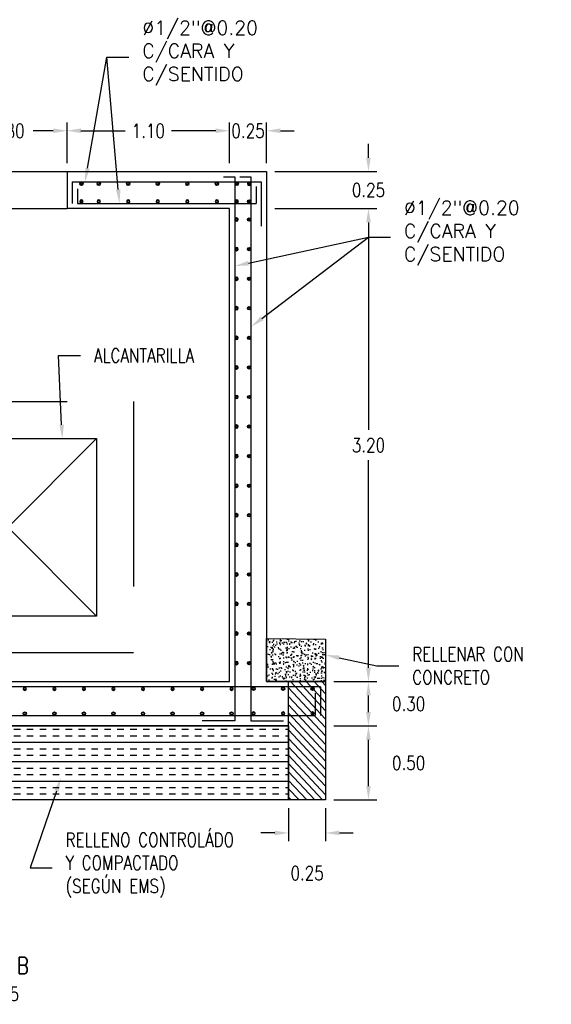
# Model space of a CAD drawing. Header units: metres. Extents: x 724738 to 725866, y 9150075 to 9151285.
# Tile 5 of 16: x 725844.24 to 725847.84, y 9150074.52 to 9150081.18. Entities that reach past the tile are written whole.
import ezdxf
from ezdxf import colors
from ezdxf.entities.mleader import LeaderData, LeaderLine
from ezdxf.enums import TextEntityAlignment as Align
from ezdxf.math import Vec2, Vec3

# ---------------------------------------------------------------- set-up
doc = ezdxf.new("R2010")
doc.units = ezdxf.units.M
doc.linetypes.add('HIDDEN', pattern=[0.375, 0.25, -0.125])
for name, color, linetype in [('02v', 2, 'Continuous'), ('Acero', 7, 'Continuous'), ('AIR.A3-T-ESTRUCT 02', 2, 'Continuous'), ('AIR.A3_NOTAS', 7, 'Continuous'), ('AIR.A3_SUB-TITULOS', 4, 'Continuous'), ('AIR.A3_TITULOS', 6, 'Continuous'), ('Layer1 (.05 HIDDEN)', 8, 'HIDDEN'), ('Layer1 (.05)', 8, 'Continuous'), ('Layer2 (.10)', 1, 'Continuous'), ('Layer5 (.15)', 4, 'Continuous')]:
    doc.layers.add(name, color=color, linetype=linetype)
doc.styles.add('AIR-Simplex.(0.80)', font='simplex.shx', dxfattribs={"width": 0.8})
doc.styles.add('SIMPLEX', font='simplex.shx')
doc.dimstyles.new('AIR-75 (A3)_HORIZ', dxfattribs={"dimscale": 0.075, "dimtxt": 1.25, "dimasz": 1.25, "dimexe": 0.75, "dimexo": 0.75, "dimgap": 0.75, "dimtad": 0, "dimtih": 1, "dimtoh": 1, "dimzin": 1, "dimdsep": 46, "dimtxsty": 'AIR-Simplex.(0.80)', "dimcen": 0.75, "dimdle": 1.5, "dimclrd": 1, "dimclre": 1, "dimclrt": 7, "dimadec": 0, "dimazin": 0, "dimtfac": 1, "dimtofl": 0, "dimtmove": 2, "dimatfit": 3, "dimfxl": 1.5, "dimtolj": 1, "dimtzin": 1, "dimarcsym": 0})

# ---------------------------------------------------------------- blocks, each defined once
blk = doc.blocks.new('*D390')
at = {"color": 1, "lineweight": -2, "transparency": 16777216}
for p, q in [((725843.7578, 9150080.2133), (725843.7578, 9150080.4895)), ((725844.5578, 9150080.2133), (725844.5578, 9150080.4895)), ((725843.8516, 9150080.4332), (725843.9873, 9150080.4332)), ((725844.4641, 9150080.4332), (725844.3283, 9150080.4332))]:
    blk.add_line(p, q, dxfattribs=at)
at = {"color": 1, "transparency": 16777216}
for points in [[(725843.8516, 9150080.4489), (725843.8516, 9150080.4176), (725843.7578, 9150080.4332)], [(725844.4641, 9150080.4489), (725844.4641, 9150080.4176), (725844.5578, 9150080.4332)]]:
    blk.add_solid(points, dxfattribs=at)
at = {"layer": 'Defpoints', "color": 0, "transparency": 16777216}
for p in [(725844.5578, 9150080.4332), (725843.7578, 9150080.1571), (725844.5578, 9150080.1571)]:
    blk.add_point(p, dxfattribs=at)
at = {"color": 7, "transparency": 16777216, "insert": (725844.1578, 9150080.4332), "char_height": 0.09375, "attachment_point": 5, "style": 'AIR-Simplex.(0.80)'}
blk.add_mtext('\\A1;0.80', dxfattribs=at)
blk = doc.blocks.new('*D391')
at = {"color": 1, "lineweight": -2, "transparency": 16777216}
for p, q in [((725844.5578, 9150080.2133), (725844.5578, 9150080.4895)), ((725845.6578, 9150080.2133), (725845.6578, 9150080.4895)), ((725844.6516, 9150080.4332), (725844.9516, 9150080.4332)), ((725845.5641, 9150080.4332), (725845.2641, 9150080.4332))]:
    blk.add_line(p, q, dxfattribs=at)
at = {"color": 1, "transparency": 16777216}
for points in [[(725844.6516, 9150080.4489), (725844.6516, 9150080.4176), (725844.5578, 9150080.4332)], [(725845.5641, 9150080.4489), (725845.5641, 9150080.4176), (725845.6578, 9150080.4332)]]:
    blk.add_solid(points, dxfattribs=at)
at = {"layer": 'Defpoints', "color": 0, "transparency": 16777216}
for p in [(725845.6578, 9150080.4332), (725844.5578, 9150080.1571), (725845.6578, 9150080.1571)]:
    blk.add_point(p, dxfattribs=at)
at = {"color": 7, "transparency": 16777216, "insert": (725845.1078, 9150080.4332), "char_height": 0.09375, "attachment_point": 5, "style": 'AIR-Simplex.(0.80)'}
blk.add_mtext('\\A1;1.10', dxfattribs=at)
blk = doc.blocks.new('*D392')
at = {"color": 1, "lineweight": -2, "transparency": 16777216}
for p, q in [((725845.6578, 9150080.2133), (725845.6578, 9150080.4895)), ((725845.9078, 9150080.2133), (725845.9078, 9150080.4895)), ((725845.5641, 9150080.4332), (725845.4703, 9150080.4332)), ((725846.0016, 9150080.4332), (725846.0953, 9150080.4332))]:
    blk.add_line(p, q, dxfattribs=at)
at = {"color": 1, "transparency": 16777216}
for points in [[(725845.5641, 9150080.4489), (725845.5641, 9150080.4176), (725845.6578, 9150080.4332)], [(725846.0016, 9150080.4489), (725846.0016, 9150080.4176), (725845.9078, 9150080.4332)]]:
    blk.add_solid(points, dxfattribs=at)
at = {"layer": 'Defpoints', "color": 0, "transparency": 16777216}
for p in [(725845.9078, 9150080.4332), (725845.6578, 9150080.1571), (725845.9078, 9150080.1571)]:
    blk.add_point(p, dxfattribs=at)
at = {"color": 7, "transparency": 16777216, "insert": (725845.7828, 9150080.4323), "char_height": 0.09375, "attachment_point": 5, "style": 'AIR-Simplex.(0.80)'}
blk.add_mtext('\\A1;0.25', dxfattribs=at)
blk = doc.blocks.new('A1-T-PLANTA (2)')
at = {"layer": 'AIR.A3_NOTAS', "style": 'AIR-Simplex.(0.80)', "width": 0.8}
blk.add_attdef('NOTAS', text='', height=1.25, dxfattribs=at).set_placement((0.069, -2.7), align=Align.MIDDLE_CENTER)
at = {"layer": 'AIR.A3_SUB-TITULOS', "style": 'AIR-Simplex.(0.80)', "width": 0.8}
blk.add_attdef('SUBTÍTULO', text='', height=1.5, dxfattribs=at).set_placement((0, 0), align=Align.MIDDLE_CENTER)
at = {"layer": 'AIR.A3_TITULOS', "style": 'AIR-Simplex.(0.80)', "width": 0.8}
blk.add_attdef('TÍTULO', text='', height=1.75, dxfattribs=at).set_placement((0, 2.959), align=Align.MIDDLE_CENTER)
blk = doc.blocks.new('acero_arm')
at = {"layer": 'Acero', "color": 2, "const_width": 0.0094}
blk.add_lwpolyline([(0, 0.0066, -1), (0, -0.0066, -1)], format="xyb", close=True, dxfattribs=at)
at = {"layer": 'Acero', "color": 7}
blk.add_circle((0, 0), 0.0112, dxfattribs=at)
blk = doc.blocks.new('*U331')
at = {"layer": 'Acero', "color": 7}
blk.add_blockref('acero_arm', (0, 0), dxfattribs=at)
blk = doc.blocks.new('*U332')
at = {"layer": '02v', "color": 0, "linetype": 'ByBlock', "lineweight": -2, "transparency": 16777216}
blk.add_blockref('*U331', (0, 0), dxfattribs=at)
blk = doc.blocks.new('*U333')
at = {"layer": 'Acero', "color": 7}
blk.add_blockref('acero_arm', (0, 0), dxfattribs=at)
blk = doc.blocks.new('*U334')
at = {"layer": '02v', "color": 0, "linetype": 'ByBlock', "lineweight": -2, "transparency": 16777216}
blk.add_blockref('*U333', (0, 0), dxfattribs=at)
blk = doc.blocks.new('*U335')
at = {"layer": 'Acero', "color": 7}
blk.add_blockref('acero_arm', (0, 0), dxfattribs=at)
blk = doc.blocks.new('*U336')
at = {"layer": '02v', "color": 0, "linetype": 'ByBlock', "lineweight": -2, "transparency": 16777216}
blk.add_blockref('*U335', (0, 0), dxfattribs=at)
blk = doc.blocks.new('*U337')
at = {"layer": 'Acero', "color": 7}
blk.add_blockref('acero_arm', (0, 0), dxfattribs=at)
blk = doc.blocks.new('*U338')
at = {"layer": '02v', "color": 0, "linetype": 'ByBlock', "lineweight": -2, "transparency": 16777216}
blk.add_blockref('*U337', (0, 0), dxfattribs=at)
blk = doc.blocks.new('*U339')
at = {"layer": 'Acero', "color": 7}
blk.add_blockref('acero_arm', (0, 0), dxfattribs=at)
blk = doc.blocks.new('*U340')
at = {"layer": '02v', "color": 0, "linetype": 'ByBlock', "lineweight": -2, "transparency": 16777216}
for p in [(0, 0.8), (0, 0.6), (0, 0.4), (0, 0.2), (0, 0)]:
    blk.add_blockref('*U339', p, dxfattribs=at)
blk = doc.blocks.new('*U353')
at = {"layer": 'Acero', "color": 7}
blk.add_blockref('acero_arm', (0, 0), dxfattribs=at)
blk = doc.blocks.new('*U354')
at = {"layer": '02v', "color": 0, "linetype": 'ByBlock', "lineweight": -2, "transparency": 16777216}
for p in [(0, 0.8), (0, 0.6), (0, 0.4), (0, 0.2), (0, 0)]:
    blk.add_blockref('*U353', p, dxfattribs=at)
blk = doc.blocks.new('*U355')
at = {"layer": 'Acero', "color": 7}
blk.add_blockref('acero_arm', (0, 0), dxfattribs=at)
blk = doc.blocks.new('*U356')
at = {"layer": '02v', "color": 0, "linetype": 'ByBlock', "lineweight": -2, "transparency": 16777216}
for p in [(0, 3), (0, 2.8), (0, 2.6), (0, 2.4), (0, 2.2), (0, 2), (0, 1.8), (0, 1.6), (0, 1.4), (0, 1.2), (0, 1), (0, 0.8), (0, 0.6), (0, 0.4), (0, 0.2), (0, 0)]:
    blk.add_blockref('*U355', p, dxfattribs=at)
blk = doc.blocks.new('*U382')
at = {"layer": 'Acero', "color": 7}
blk.add_blockref('acero_arm', (0, 0), dxfattribs=at)
blk = doc.blocks.new('*U383')
at = {"layer": '02v', "color": 0, "linetype": 'ByBlock', "lineweight": -2, "transparency": 16777216}
for p in [(0, 3), (0, 2.8), (0, 2.6), (0, 2.4), (0, 2.2), (0, 2), (0, 1.8), (0, 1.6), (0, 1.4), (0, 1.2), (0, 1), (0, 0.8), (0, 0.6), (0, 0.4), (0, 0.2), (0, 0)]:
    blk.add_blockref('*U382', p, dxfattribs=at)
blk = doc.blocks.new('*U349')
at = {"layer": 'Acero', "color": 7}
blk.add_blockref('acero_arm', (0, 0), dxfattribs=at)
blk = doc.blocks.new('*U350')
at = {"layer": '02v', "color": 0, "linetype": 'ByBlock', "lineweight": -2, "transparency": 16777216}
for p in [(0, 0.4), (0, 0.2), (0, 0)]:
    blk.add_blockref('*U349', p, dxfattribs=at)
blk = doc.blocks.new('*U351')
at = {"layer": 'Acero', "color": 7}
blk.add_blockref('acero_arm', (0, 0), dxfattribs=at)
blk = doc.blocks.new('*U352')
at = {"layer": '02v', "color": 0, "linetype": 'ByBlock', "lineweight": -2, "transparency": 16777216}
for p in [(0, 0.4), (0, 0.2), (0, 0)]:
    blk.add_blockref('*U351', p, dxfattribs=at)
blk = doc.blocks.new('*U357')
at = {"layer": 'Acero', "color": 7}
blk.add_blockref('acero_arm', (0, 0), dxfattribs=at)
blk = doc.blocks.new('*U358')
at = {"layer": '02v', "color": 0, "linetype": 'ByBlock', "lineweight": -2, "transparency": 16777216}
for p in [(0, 1.4), (0, 1.2), (0, 1), (0, 0.8), (0, 0.6), (0, 0.4), (0, 0.2), (0, 0)]:
    blk.add_blockref('*U357', p, dxfattribs=at)
blk = doc.blocks.new('*U359')
at = {"layer": 'Acero', "color": 7}
blk.add_blockref('acero_arm', (0, 0), dxfattribs=at)
blk = doc.blocks.new('*U360')
at = {"layer": '02v', "color": 0, "linetype": 'ByBlock', "lineweight": -2, "transparency": 16777216}
for p in [(0, 1.4), (0, 1.2), (0, 1), (0, 0.8), (0, 0.6), (0, 0.4), (0, 0.2), (0, 0)]:
    blk.add_blockref('*U359', p, dxfattribs=at)
blk = doc.blocks.new('*D394')
at = {"color": 1, "lineweight": -2, "transparency": 16777216}
for p, q in [((725846.3641, 9150076.4071), (725846.6544, 9150076.4071)), ((725846.5981, 9150076.0008), (725846.5981, 9150076.3133)), ((725846.3641, 9150075.9071), (725846.6544, 9150075.9071))]:
    blk.add_line(p, q, dxfattribs=at)
at = {"color": 1, "transparency": 16777216}
for points in [[(725846.5825, 9150076.3133), (725846.6137, 9150076.3133), (725846.5981, 9150076.4071)], [(725846.5825, 9150076.0008), (725846.6137, 9150076.0008), (725846.5981, 9150075.9071)]]:
    blk.add_solid(points, dxfattribs=at)
at = {"layer": 'Defpoints', "color": 0, "transparency": 16777216}
for p in [(725846.3078, 9150076.4071), (725846.5981, 9150076.4071), (725846.3078, 9150075.9071)]:
    blk.add_point(p, dxfattribs=at)
at = {"color": 7, "transparency": 16777216, "insert": (725846.87, 9150076.1571), "char_height": 0.09375, "attachment_point": 5, "style": 'AIR-Simplex.(0.80)'}
blk.add_mtext('\\A1;0.50', dxfattribs=at)
blk = doc.blocks.new('*D395')
at = {"color": 1, "lineweight": -2, "transparency": 16777216}
for p, q in [((725846.0578, 9150075.8508), (725846.0578, 9150075.6273)), ((725846.3078, 9150075.8508), (725846.3078, 9150075.6273)), ((725845.9641, 9150075.6836), (725845.8703, 9150075.6836)), ((725846.4016, 9150075.6836), (725846.4953, 9150075.6836))]:
    blk.add_line(p, q, dxfattribs=at)
at = {"color": 1, "transparency": 16777216}
for points in [[(725845.9641, 9150075.6992), (725845.9641, 9150075.668), (725846.0578, 9150075.6836)], [(725846.4016, 9150075.6992), (725846.4016, 9150075.668), (725846.3078, 9150075.6836)]]:
    blk.add_solid(points, dxfattribs=at)
at = {"layer": 'Defpoints', "color": 0, "transparency": 16777216}
for p in [(725846.0578, 9150075.9071), (725846.3078, 9150075.9071), (725846.0578, 9150075.6836)]:
    blk.add_point(p, dxfattribs=at)
at = {"color": 7, "transparency": 16777216, "insert": (725846.1828, 9150075.4117), "char_height": 0.09375, "attachment_point": 5, "style": 'AIR-Simplex.(0.80)'}
blk.add_mtext('\\A1;0.25', dxfattribs=at)
blk = doc.blocks.new('*D384')
at = {"color": 1, "lineweight": -2, "transparency": 16777216}
for p, q in [((725846.3641, 9150076.7071), (725846.6544, 9150076.7071)), ((725846.5981, 9150076.5008), (725846.5981, 9150076.6133)), ((725846.3641, 9150076.4071), (725846.6544, 9150076.4071))]:
    blk.add_line(p, q, dxfattribs=at)
at = {"color": 1, "transparency": 16777216}
for points in [[(725846.5825, 9150076.6133), (725846.6137, 9150076.6133), (725846.5981, 9150076.7071)], [(725846.5825, 9150076.5008), (725846.6137, 9150076.5008), (725846.5981, 9150076.4071)]]:
    blk.add_solid(points, dxfattribs=at)
at = {"layer": 'Defpoints', "color": 0, "transparency": 16777216}
for p in [(725846.3078, 9150076.7071), (725846.5981, 9150076.7071), (725846.3078, 9150076.4071)]:
    blk.add_point(p, dxfattribs=at)
at = {"color": 7, "transparency": 16777216, "insert": (725846.87, 9150076.5571), "char_height": 0.09375, "attachment_point": 5, "style": 'AIR-Simplex.(0.80)'}
blk.add_mtext('\\A1;0.30', dxfattribs=at)
blk = doc.blocks.new('*D385')
at = {"color": 1, "lineweight": -2, "transparency": 16777216}
for p, q in [((725845.9641, 9150079.9071), (725846.6544, 9150079.9071)), ((725846.5981, 9150079.8133), (725846.5981, 9150078.4102)), ((725846.5981, 9150076.8008), (725846.5981, 9150078.204)), ((725846.3641, 9150076.7071), (725846.6544, 9150076.7071))]:
    blk.add_line(p, q, dxfattribs=at)
at = {"color": 1, "transparency": 16777216}
for points in [[(725846.5825, 9150079.8133), (725846.6137, 9150079.8133), (725846.5981, 9150079.9071)], [(725846.5825, 9150076.8008), (725846.6137, 9150076.8008), (725846.5981, 9150076.7071)]]:
    blk.add_solid(points, dxfattribs=at)
at = {"layer": 'Defpoints', "color": 0, "transparency": 16777216}
for p in [(725845.9078, 9150079.9071), (725846.5981, 9150079.9071), (725846.3078, 9150076.7071)]:
    blk.add_point(p, dxfattribs=at)
at = {"color": 7, "transparency": 16777216, "insert": (725846.5981, 9150078.3071), "char_height": 0.09375, "attachment_point": 5, "style": 'AIR-Simplex.(0.80)'}
blk.add_mtext('\\A1;3.20', dxfattribs=at)
blk = doc.blocks.new('*D386')
at = {"color": 1, "lineweight": -2, "transparency": 16777216}
for p, q in [((725846.5981, 9150080.2508), (725846.5981, 9150080.3446)), ((725845.9641, 9150080.1571), (725846.6544, 9150080.1571)), ((725845.9641, 9150079.9071), (725846.6544, 9150079.9071)), ((725846.5981, 9150079.8133), (725846.5981, 9150079.7196))]:
    blk.add_line(p, q, dxfattribs=at)
at = {"color": 1, "transparency": 16777216}
for points in [[(725846.5825, 9150080.2508), (725846.6137, 9150080.2508), (725846.5981, 9150080.1571)], [(725846.5825, 9150079.8133), (725846.6137, 9150079.8133), (725846.5981, 9150079.9071)]]:
    blk.add_solid(points, dxfattribs=at)
at = {"layer": 'Defpoints', "color": 0, "transparency": 16777216}
for p in [(725845.9078, 9150080.1571), (725846.5981, 9150080.1571), (725845.9078, 9150079.9071)]:
    blk.add_point(p, dxfattribs=at)
at = {"color": 7, "transparency": 16777216, "insert": (725846.5981, 9150080.0321), "char_height": 0.09375, "attachment_point": 5, "style": 'AIR-Simplex.(0.80)'}
blk.add_mtext('\\A1;0.25', dxfattribs=at)
blk = doc.blocks.new('*U370')
at = {"layer": 'Acero', "color": 7}
blk.add_blockref('acero_arm', (0, 0), dxfattribs=at)
blk = doc.blocks.new('*U371')
at = {"layer": '02v', "color": 0, "linetype": 'ByBlock', "lineweight": -2, "transparency": 16777216}
blk.add_blockref('*U370', (0, 0), dxfattribs=at)
blk = doc.blocks.new('*U372')
at = {"layer": 'Acero', "color": 7}
blk.add_blockref('acero_arm', (0, 0), dxfattribs=at)
blk = doc.blocks.new('*U373')
at = {"layer": '02v', "color": 0, "linetype": 'ByBlock', "lineweight": -2, "transparency": 16777216}
blk.add_blockref('*U372', (0, 0), dxfattribs=at)

msp = doc.modelspace()

# ---------------------------------------------------------------- hatches: boundary and pattern name
h = msp.add_hatch()
h.set_pattern_fill('AR-CONC', color=8, scale=0.0094)
h.set_pattern_definition([(50, (725846.142033, 9150076.88358), (0.067422, -0.005899), [0.00705, -0.07755]), (355, (725846.14203, 9150076.88358), (-0.013043, 0.070706), [0.00564, -0.06204]), (100.451, (725846.14765, 9150076.88309), (0.05438, 0.064807), [0.005992, -0.065907]), (46.184, (725846.14203, 9150076.90238), (0.10032, -0.015559), [0.010575, -0.116325]), (96.636, (725846.15039, 9150076.90109), (0.087858, 0.091567), [0.008987, -0.09886]), (351.184, (725846.14203, 9150076.90238), (0.087858, 0.091567), [0.00846, -0.09306]), (21, (725846.151433, 9150076.89768), (0.056109, -0.037846), [0.00705, -0.07755]), (326, (725846.15143, 9150076.89768), (0.022872, 0.068164), [0.00564, -0.06204]), (71.451, (725846.15611, 9150076.89453), (0.078981, 0.030318), [0.005992, -0.065907]), (37.5, (725846.142033, 9150076.883582), (0.001143, 0.031292), [0, -0.061288, 0, -0.06298, 0, -0.062275]), (7.5, (725846.142033, 9150076.883582), (0.0247285, 0.0370747), [0, -0.035908, 0, -0.059878, 0, -0.023735]), (327.5, (725846.12107, 9150076.883582), (0.0501793, -0.0021202), [0, -0.0235, 0, -0.07332, 0, -0.09729]), (317.5, (725846.11167, 9150076.88358), (0.0548195, 0.00941), [0, -0.03055, 0, -0.048692, 0, -0.06909])])
h.paths.add_polyline_path([(725846.3078, 9150076.7071), (725845.9078, 9150076.7071), (725845.9078, 9150076.9979), (725846.3078, 9150076.9939)])
h = msp.add_hatch()
h.set_pattern_fill('INSUL', color=8, scale=0.35)
h.set_pattern_definition([(0, (725843.93558, 9150076.03465), (0, 0.13125), []), (0, (725843.93558, 9150076.0784), (0, 0.13125), [0.04375, -0.04375]), (0, (725843.93558, 9150076.12215), (0, 0.13125), [0.04375, -0.04375])])
h.paths.add_polyline_path([(725842.2578, 9150076.4071), (725846.0578, 9150076.4071), (725846.0578, 9150075.9071), (725842.2578, 9150075.9071)])
at = {"layer": 'Layer1 (.05)'}
h = msp.add_hatch(dxfattribs=at)
h.set_pattern_fill('ANSI31', color=256, scale=0.31, angle=88)
h.set_pattern_definition([(133, (0.053882, -8.40486), (-0.02833995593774, -0.02642743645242), [])])
h.paths.add_polyline_path([(725846.3078, 9150075.9071), (725846.0578, 9150075.9071), (725846.0578, 9150076.7071), (725846.3078, 9150076.7071)])

# ---------------------------------------------------------------- linework, layer by layer
at = {"color": 8}
msp.add_lwpolyline([(725842.2578, 9150076.4071), (725846.0578, 9150076.4071), (725846.0578, 9150075.9071), (725842.2578, 9150075.9071)], close=True, dxfattribs=at)
at = {"layer": 'AIR.A3-T-ESTRUCT 02', "ltscale": 0.1}
msp.add_lwpolyline([(725843.5578, 9150078.3508), (725844.7578, 9150078.3508), (725844.7578, 9150077.1508), (725843.5578, 9150077.1508)], close=True, dxfattribs=at)
for points in [[(725844.7578, 9150078.3508), (725843.5578, 9150077.1508)], [(725843.5578, 9150078.3508), (725844.7578, 9150077.1508)]]:
    msp.add_lwpolyline(points, dxfattribs=at)
at = {"layer": 'Layer1 (.05 HIDDEN)', "ltscale": 5}
msp.add_lwpolyline([(725843.3078, 9150078.6008), (725845.0078, 9150078.6008), (725845.0078, 9150076.9008), (725843.3078, 9150076.9008)], close=True, dxfattribs=at)
at = {"layer": 'Layer1 (.05)'}
for points in [[(725843.7578, 9150080.1571), (725844.5578, 9150080.1571)], [(725843.7578, 9150079.9071), (725844.5578, 9150079.9071)]]:
    msp.add_lwpolyline(points, dxfattribs=at)
for points in [[(725846.3078, 9150076.7071), (725845.9078, 9150076.7071), (725845.9078, 9150076.9979), (725846.3078, 9150076.9939)], [(725846.3078, 9150075.9071), (725846.0578, 9150075.9071), (725846.0578, 9150076.7071), (725846.3078, 9150076.7071)], [(725846.3078, 9150075.9071), (725846.0578, 9150075.9071), (725846.0578, 9150076.7071), (725846.3078, 9150076.7071)]]:
    msp.add_lwpolyline(points, close=True, dxfattribs=at)
at = {"layer": 'Layer2 (.10)', "ltscale": 0.1}
for p, q in [((725845.6578, 9150079.9071), (725844.5578, 9150079.9071)), ((725845.6578, 9150076.7071), (725845.6578, 9150079.9071)), ((725842.6578, 9150076.7071), (725845.6578, 9150076.7071))]:
    msp.add_line(p, q, dxfattribs=at)
for points in [[(725844.5578, 9150080.1571), (725844.5578, 9150079.9071)], [(725844.5578, 9150080.1571), (725845.9078, 9150080.1571), (725845.9078, 9150076.9979)], [(725845.9078, 9150076.9979), (725845.9078, 9150076.7071)], [(725845.9078, 9150076.7071), (725846.3078, 9150076.7071), (725846.3078, 9150075.9071), (725846.0578, 9150075.9071), (725846.0578, 9150076.4071)], [(725846.0578, 9150076.4071), (725842.2578, 9150076.4071)]]:
    msp.add_lwpolyline(points, dxfattribs=at)
at = {"layer": 'Layer5 (.15)', "ltscale": 0.1}
for p, q in [((725844.5928, 9150080.0871), (725845.8728, 9150080.0871)), ((725845.6178, 9150080.1221), (725845.6928, 9150080.1221)), ((725845.6928, 9150080.1221), (725845.6928, 9150076.4421)), ((725845.7278, 9150080.1221), (725845.8028, 9150080.1221)), ((725845.8028, 9150080.1221), (725845.8028, 9150076.4421)), ((725845.8728, 9150080.0871), (725845.8728, 9150079.7871)), ((725845.8378, 9150080.0571), (725845.8378, 9150079.9421)), ((725844.6278, 9150079.9421), (725845.8378, 9150079.9421)), ((725846.2728, 9150076.6721), (725844.1578, 9150076.6721)), ((725845.6928, 9150076.4421), (725845.4728, 9150076.4421)), ((725845.8028, 9150076.4421), (725846.0228, 9150076.4421))]:
    msp.add_line(p, q, dxfattribs=at)
at = {"layer": 'Layer5 (.15)', "ltscale": 0.1, "flags": 128}
for points in [[(725844.5928, 9150080.0871), (725844.5928, 9150079.9421)], [(725844.6278, 9150080.0407), (725844.6278, 9150079.9421)], [(725846.2378, 9150076.6299), (725846.2378, 9150076.4771)], [(725846.2728, 9150076.6721), (725846.2728, 9150076.4771)]]:
    msp.add_lwpolyline(points, dxfattribs=at)
at = {"layer": 'Layer5 (.15)', "ltscale": 0.1}
msp.add_lwpolyline([(725844.1578, 9150076.4771), (725846.2378, 9150076.4771)], dxfattribs=at)

# ---------------------------------------------------------------- block references
at = {"color": 4}
ref = msp.add_blockref('A1-T-PLANTA (2)', (725843.9718, 9150074.8425), dxfattribs=dict(at, xscale=0.07499999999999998, yscale=0.07499999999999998, zscale=0.07499999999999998))
ref.add_attrib('PLANTA', 'SECCION B', dxfattribs={"layer": 'AIR.A3_SUB-TITULOS', "height": 0.1125, "style": 'AIR-Simplex.(0.80)', "width": 0.8}).set_placement((725843.9718, 9150074.8425), align=Align.TOP_CENTER)
ref.add_attrib('ESC. 1', 'ESC. 1/75', dxfattribs={"layer": 'AIR.A3_NOTAS', "height": 0.09375, "style": 'AIR-Simplex.(0.80)', "width": 0.8}).set_placement((725843.963, 9150074.6411), align=Align.TOP_CENTER)
at = {"layer": '02v'}
for name, p in [('*U371', (725844.655, 9150080.074)), ('*U332', (725845.7063, 9150080.074))]:
    msp.add_blockref(name, p, dxfattribs=at)
for name, p, rotation in [('*U340', (725844.772, 9150080.074), 270.0000000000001), ('*U338', (725845.7897, 9150079.955), 180), ('*U356', (725845.7897, 9150079.8323), 180), ('*U350', (725845.82, 9150076.6586), 270.0000000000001), ('*U360', (725845.672, 9150076.4905), 90.00000000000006)]:
    msp.add_blockref(name, p, dxfattribs=dict(at, rotation=rotation))
at = {"layer": '02v', "xscale": -1}
msp.add_blockref('*U334', (725845.7897, 9150080.074), dxfattribs=at)
for name, p, rotation in [('*U373', (725844.655, 9150079.955), 180), ('*U354', (725844.772, 9150079.9555), 269.9999999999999), ('*U336', (725845.7063, 9150079.955), 180), ('*U383', (725845.7055, 9150079.8323), 180), ('*U358', (725845.672, 9150076.6586), 89.99999999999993), ('*U352', (725845.82, 9150076.4905), 269.9999999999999)]:
    msp.add_blockref(name, p, dxfattribs=dict(at, rotation=rotation))

# ---------------------------------------------------------------- dimensions: what is measured, and where the dimension line sits
for base, p1, p2, picture, middle in [((725844.5578, 9150080.4332), (725843.7578, 9150080.1571), (725844.5578, 9150080.1571), '*D390', (725844.1578, 9150080.4332)), ((725845.6578, 9150080.4332), (725844.5578, 9150080.1571), (725845.6578, 9150080.1571), '*D391', (725845.1078, 9150080.4332))]:
    dim = msp.add_linear_dim(base=base, p1=p1, p2=p2, dimstyle='AIR-75 (A3)_HORIZ')
    dim.commit()
    dim.dimension.update_dxf_attribs({"geometry": picture, "text_midpoint": middle})
dim = msp.add_linear_dim(base=(725845.9078, 9150080.4332), p1=(725845.6578, 9150080.1571), p2=(725845.9078, 9150080.1571), dimstyle='AIR-75 (A3)_HORIZ')
dim.commit()
dim.dimension.update_dxf_attribs({"geometry": '*D392', "text_midpoint": (725845.7828, 9150080.4323), "dimtype": 160})
for base, p1, p2, picture, middle in [((725846.5981, 9150080.1571), (725845.9078, 9150079.9071), (725845.9078, 9150080.1571), '*D386', (725846.5981, 9150080.0321)), ((725846.5981, 9150079.9071), (725846.3078, 9150076.7071), (725845.9078, 9150079.9071), '*D385', (725846.5981, 9150078.3071)), ((725846.5981, 9150076.7071), (725846.3078, 9150076.4071), (725846.3078, 9150076.7071), '*D384', (725846.87, 9150076.5571))]:
    dim = msp.add_linear_dim(base=base, p1=p1, p2=p2, angle=270, dimstyle='AIR-75 (A3)_HORIZ')
    dim.commit()
    dim.dimension.update_dxf_attribs({"geometry": picture, "text_midpoint": middle})
for p2, distance, picture, middle in [((725846.3078, 9150076.4071), -0.2903, '*D394', (725846.87, 9150076.1571)), ((725846.0578, 9150075.9071), 0.2235, '*D395', (725846.1828, 9150075.4117))]:
    dim = msp.add_aligned_dim(p1=(725846.3078, 9150075.9071), p2=p2, distance=distance, dimstyle='AIR-75 (A3)_HORIZ')
    dim.commit()
    dim.dimension.update_dxf_attribs({"geometry": picture, "text_midpoint": middle})

# ---------------------------------------------------------------- leaders
ml = msp.add_multileader_mtext('Standard')
ml.set_content('{\\C0;%%C1/2"@0.20 \\PC/CARA Y C/SENTIDO }', color=256, style='SIMPLEX')
ml.set_leader_properties(color=1, linetype='ByLayer', lineweight=-1)
ml.build(insert=Vec2(0, 0))
ml.multileader.update_dxf_attribs({"text_left_attachment_type": 2, "text_right_attachment_type": 2, "dogleg_length": 0.1, "arrow_head_size": 0.0937})
ctx = ml.context
ctx.base_point, ctx.char_height, ctx.arrow_head_size, ctx.landing_gap_size, ctx.plane_origin = Vec3(725844.9771, 9150080.931), 0.09375, 0.0937, 0.09, Vec3(725845.0246, 9150088.59)
ctx.left_attachment, ctx.right_attachment = 2, 2
notes = []
notes.append((ctx, [(0, (1, 1, 0), (725844.8271, 9150080.931), (1, 0), 0.15, [(0, [(725844.9125, 9150079.942)], 0, [])])]))
ctx.mtext.insert, ctx.mtext.width, ctx.mtext.flow_direction = Vec3(725845.0671, 9150081.1766), 0.842846, 5
ml = msp.add_multileader_mtext('Standard')
ml.set_content('{\\C0; }', color=256, style='SIMPLEX')
ml.set_leader_properties(color=1, linetype='ByLayer', lineweight=-1)
ml.build(insert=Vec2(0, 0))
ml.multileader.update_dxf_attribs({"text_left_attachment_type": 2, "text_right_attachment_type": 2, "dogleg_length": 0.1, "arrow_head_size": 0.0937})
ctx = ml.context
ctx.base_point, ctx.char_height, ctx.arrow_head_size, ctx.landing_gap_size, ctx.plane_origin = Vec3(725844.9771, 9150080.931), 0.09375, 0.0937, 0.09, Vec3(725844.9446, 9150088.7078)
ctx.left_attachment, ctx.right_attachment, ctx.text_align_type = 2, 2, 2
notes.append((ctx, [(0, (1, 1, 0), (725844.8271, 9150080.931), (1, 0), 0.15, [(1, [(725844.68, 9150080.0871)], 0, [])])]))
ctx.mtext.insert, ctx.mtext.alignment, ctx.mtext.flow_direction = Vec3(725845.135, 9150080.9779), 3, 5
ml = msp.add_multileader_mtext('Standard')
ml.set_content('{\\C0;%%C1/2"@0.20 \\PC/CARA Y C/SENTIDO }', color=256, style='SIMPLEX')
ml.set_leader_properties(color=1, linetype='ByLayer', lineweight=-1)
ml.build(insert=Vec2(0, 0))
ml.multileader.update_dxf_attribs({"text_left_attachment_type": 2, "text_right_attachment_type": 2, "dogleg_length": 0.1, "arrow_head_size": 0.0937})
ctx = ml.context
ctx.base_point, ctx.char_height, ctx.arrow_head_size, ctx.landing_gap_size, ctx.plane_origin = Vec3(725846.7481, 9150079.7129), 0.09375, 0.0937, 0.09, Vec3(725846.6346, 9150087.1917)
ctx.left_attachment, ctx.right_attachment = 2, 2
notes.append((ctx, [(0, (1, 1, 0), (725846.5981, 9150079.7129), (1, 0), 0.15, [(0, [(725845.6943, 9150079.5178)], 0, [])])]))
ctx.mtext.insert, ctx.mtext.width, ctx.mtext.flow_direction = Vec3(725846.8381, 9150079.9584), 0.829577, 5
ml = msp.add_multileader_mtext('Standard')
ml.set_content('{\\C0; }', color=256, style='SIMPLEX')
ml.set_leader_properties(color=1, linetype='ByLayer', lineweight=-1)
ml.build(insert=Vec2(0, 0))
ml.multileader.update_dxf_attribs({"text_left_attachment_type": 2, "text_right_attachment_type": 2, "dogleg_length": 0.1, "arrow_head_size": 0.0937})
ctx = ml.context
ctx.base_point, ctx.char_height, ctx.arrow_head_size, ctx.landing_gap_size, ctx.plane_origin = Vec3(725846.7481, 9150079.7129), 0.09375, 0.0937, 0.09, Vec3(725846.5546, 9150087.3095)
ctx.left_attachment, ctx.right_attachment, ctx.text_align_type = 2, 2, 2
notes.append((ctx, [(0, (1, 1, 0), (725846.5981, 9150079.7129), (1, 0), 0.15, [(1, [(725845.8028, 9150079.1069)], 0, [])])]))
ctx.mtext.insert, ctx.mtext.alignment, ctx.mtext.flow_direction = Vec3(725846.906, 9150079.7597), 3, 5
ml = msp.add_multileader_mtext('Standard')
ml.set_content('{\\C0;ALCANTARILLA}', color=256, style='AIR-Simplex.(0.80)')
ml.set_leader_properties(color=1, linetype='ByLayer', lineweight=-1)
ml.build(insert=Vec2(0, 0))
ml.multileader.update_dxf_attribs({"text_left_attachment_type": 2, "text_right_attachment_type": 2, "dogleg_length": 0.1, "arrow_head_size": 0.0937})
ctx = ml.context
ctx.base_point, ctx.char_height, ctx.arrow_head_size, ctx.landing_gap_size, ctx.plane_origin = Vec3(725844.6496, 9150078.9123), 0.09375, 0.0937, 0.09, Vec3(725845.2884, 9150086.1438)
ctx.left_attachment, ctx.right_attachment = 2, 2
notes.append((ctx, [(0, (1, 1, 0), (725844.4996, 9150078.9123), (1, 0), 0.15, [(0, [(725844.5257, 9150078.3508)], 0, [])])]))
ctx.mtext.insert, ctx.mtext.width, ctx.mtext.flow_direction = Vec3(725844.7396, 9150078.9592), 0.65808, 5
ml = msp.add_multileader_mtext('Standard')
ml.set_content('{\\C0;RELLENAR CON CONCRETO}', color=256, style='AIR-Simplex.(0.80)')
ml.set_leader_properties(color=1, linetype='ByLayer', lineweight=-1)
ml.build(insert=Vec2(0, 0))
ml.multileader.update_dxf_attribs({"text_left_attachment_type": 2, "text_right_attachment_type": 2, "dogleg_length": 0.1, "arrow_head_size": 0.0937})
ctx = ml.context
ctx.base_point, ctx.char_height, ctx.arrow_head_size, ctx.landing_gap_size, ctx.plane_origin = Vec3(725846.8044, 9150076.8142), 0.09375, 0.0937, 0.09, Vec3(725847.0704, 9150084.6435)
ctx.left_attachment, ctx.right_attachment = 2, 2
notes.append((ctx, [(0, (1, 1, 0), (725846.6544, 9150076.8142), (1, 0), 0.15, [(0, [(725846.3078, 9150076.8879)], 0, [])])]))
ctx.mtext.insert, ctx.mtext.width, ctx.mtext.flow_direction = Vec3(725846.8944, 9150076.9392), 0.941557, 5
ml = msp.add_multileader_mtext('Standard')
ml.set_content('{\\C0;RELLENO CONTROLÁDO Y COMPACTADO\\P(SEGÚN EMS) }', color=256, style='AIR-Simplex.(0.80)')
ml.set_leader_properties(color=1, linetype='ByLayer', lineweight=-1)
ml.build(insert=Vec2(0, 0))
ml.multileader.update_dxf_attribs({"text_left_attachment_type": 2, "text_right_attachment_type": 2, "dogleg_length": 0.1, "arrow_head_size": 0.0937})
ctx = ml.context
ctx.base_point, ctx.char_height, ctx.arrow_head_size, ctx.landing_gap_size, ctx.plane_origin = Vec3(725844.4574, 9150075.4476), 0.09375, 0.0937, 0.09, Vec3(725845.1223, 9150082.9745)
ctx.left_attachment, ctx.right_attachment = 2, 2
notes.append((ctx, [(1, (1, 1, 0), (725844.3074, 9150075.4476), (1, 0), 0.15, [(0, [(725844.5165, 9150076.0558)], 0, [])])]))
ctx.mtext.insert, ctx.mtext.width, ctx.mtext.flow_direction = Vec3(725844.5474, 9150075.6842), 1.324027, 5
for ctx, leaders in notes:
    for number, flags, end, landing, length, lines in leaders:
        leader = LeaderData()
        leader.index, (leader.has_last_leader_line, leader.has_dogleg_vector, leader.attachment_direction) = number, flags
        leader.last_leader_point, leader.dogleg_vector, leader.dogleg_length = Vec3(end), Vec3(landing), length
        for number, points, colour, breaks in lines:
            line = LeaderLine()
            line.index, line.vertices, line.color, line.breaks = number, Vec3.list(points), colors.encode_raw_color(colour), breaks
            leader.lines.append(line)
        ctx.leaders.append(leader)

doc.saveas('drawing.dxf')
